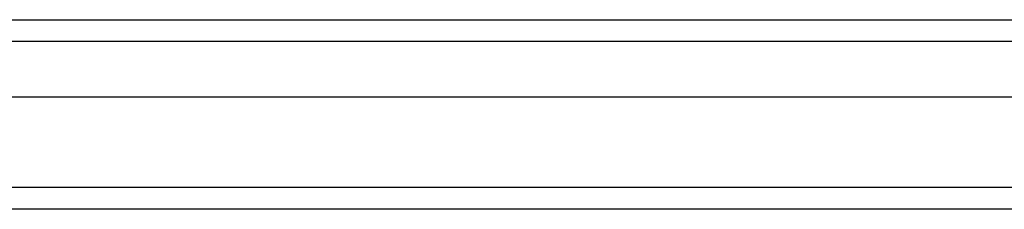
# Model space of a CAD drawing. Header units: inches. Extents: x 25 to 728, y 80 to 333.
# Tile 66 of 160: x 348.737 to 353.237, y 191.872 to 192.738. Entities that reach past the tile are written whole.
import ezdxf

# ---------------------------------------------------------------- set-up
doc = ezdxf.new("R2010")
doc.units = ezdxf.units.IN
doc.header["$MEASUREMENT"] = 0
doc.layers.add('Visible Edges(ANSI)', color=7, linetype='Continuous', lineweight=25)
doc.layers.add('Visible Tangent Edges(ANSI)', color=7, linetype='Continuous', lineweight=25)

msp = doc.modelspace()

# ---------------------------------------------------------------- linework, layer by layer
at = {"layer": 'Visible Edges(ANSI)'}
for p, q in [((313.6341, 192.7384), (383.8398, 192.7384)), ((384.0283, 192.3841), (313.4456, 192.3841)), ((384.6379, 191.8723), (313.6031, 191.8723))]:
    msp.add_line(p, q, dxfattribs=at)
at = {"layer": 'Visible Tangent Edges(ANSI)'}
for p, q in [((383.9698, 192.6394), (313.5041, 192.6394)), ((384.6379, 191.9713), (312.8359, 191.9713))]:
    msp.add_line(p, q, dxfattribs=at)

doc.saveas('drawing.dxf')
